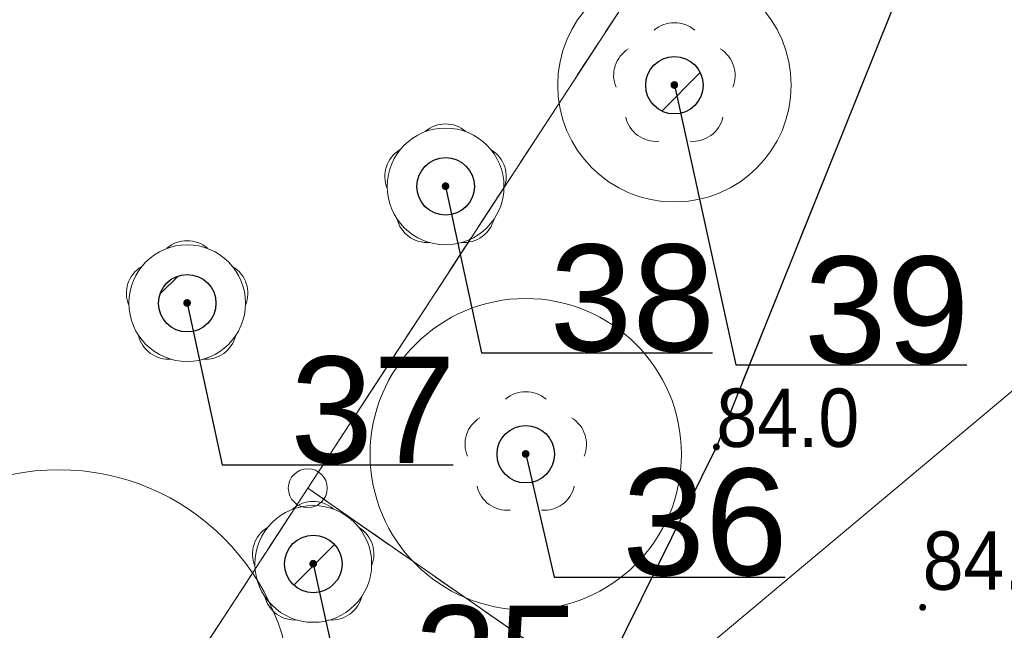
# Model space of a CAD drawing. Header units: metres. Extents: x 6540907 to 6541833, y 5893434 to 5894895.
# Tile 86 of 256: x 6540997 to 6541010, y 5894180 to 5894188. Entities that reach past the tile are written whole.
import ezdxf
from ezdxf import colors
from ezdxf.entities.mleader import LeaderData, LeaderLine
from ezdxf.enums import TextEntityAlignment as Align
from ezdxf.math import Vec2, Vec3

# ---------------------------------------------------------------- set-up
doc = ezdxf.new("R2010")
doc.units = ezdxf.units.M
doc.header["$MEASUREMENT"] = 0
for name, pattern in [('1.5_0.5', [2, 1.5, -0.5]), ('219-500', [0, 0]), ('egug-500', [1, 0.5, -0.5])]:
    doc.linetypes.add(name, pattern=pattern)
doc.layers.get('0').update_dxf_attribs({"color": 2, "linetype": 'CONTINUOUS', "lineweight": 5})
for name, color, linetype, lineweight in [('202-punkt graniczny', 251, 'CONTINUOUS', 9), ('218-kontur użytku gruntowego', 251, 'CONTINUOUS', 9), ('219-działka ewidencyjna', 152, 'CONTINUOUS', 18), ('drzewo liściaste', 251, 'CONTINUOUS', 9), ('jezdnia', 251, 'CONTINUOUS', 9), ('krawężnik', 251, 'CONTINUOUS', 9), ('pikieta naturalna', 251, 'CONTINUOUS', 9), ('pikieta naturalna-Atr2', 251, 'CONTINUOUS', 9), ('pikieta sztuczna', 251, 'CONTINUOUS', 9), ('pikieta sztuczna-Atr2', 251, 'CONTINUOUS', 9), ('przewód elektroenergetyczny podziemny', 251, 'CONTINUOUS', 9), ('z_i_drzewa_liściste_korony', 66, 'CONTINUOUS', 20), ('z_i_drzewa_opis', 7, 'CONTINUOUS', 25)]:
    doc.layers.add(name, color=color, linetype=linetype, lineweight=lineweight)
doc.styles.add('Opisowy', font='arial.ttf')
doc.styles.get("Standard").update_dxf_attribs({"font": 'Arial', "width": 0.75})

# ---------------------------------------------------------------- blocks, each defined once
blk = doc.blocks.new('202')
at = {"color": 0, "linetype": 'Continuous', "lineweight": 0}
blk.add_circle((0, 0), 0.25, dxfattribs=at)
blk = doc.blocks.new('PW01')
at = {"linetype": 'Continuous', "lineweight": 13}
h = blk.add_hatch(color=0, dxfattribs=at)
edge = h.paths.add_edge_path()
edge.add_arc((0, 0), 0.045, 0, 360)
blk = doc.blocks.new('OP021')
at = {"linetype": 'Continuous', "lineweight": 13}
h = blk.add_hatch(color=0, dxfattribs=at)
edge = h.paths.add_edge_path()
edge.add_arc((0, 0), 0.05, 0, 360)
at = {"color": 0, "linetype": 'Continuous', "lineweight": 13}
for centre, start, end in [((0, 0.4), 49.272, 130.728), ((-0.38, 0.124), 121.308, 202.548), ((0.38, 0.124), 337.452, 58.692), ((-0.235, -0.324), 193.221, 274.871), ((0.235, -0.324), 265.129, 346.779)]:
    blk.add_arc(centre, 0.4, start, end, dxfattribs=at)
blk = doc.blocks.new('_None')
blk = doc.blocks.new('punkt')
h = blk.add_hatch()
h.set_pattern_fill('ANSI32', color=256, scale=0.2)
h.set_pattern_definition([(45, (-4781848.87, -5644337.08), (-1.34703841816, 1.34703841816), []), (45, (-4781847.972, -5644337.08), (-1.34703841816, 1.34703841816), [])])
edge = h.paths.add_edge_path()
edge.add_arc((0, 0), 0.243, 0, 360)
blk.add_circle((0, 0), 0.243)

msp = doc.modelspace()

# ---------------------------------------------------------------- linework, layer by layer
at = {"layer": '218-kontur użytku gruntowego', "linetype": 'egug-500', "lineweight": 18, "flags": 128}
for points in [[(6541015.38, 5894204.438), (6541000.71, 5894181.968)], [(6541000.71, 5894181.968), (6541015.38, 5894204.438)], [(6541000.71, 5894181.968), (6540986.55, 5894160.228)], [(6540986.55, 5894160.228), (6541000.71, 5894181.968)], [(6541036.25, 5894157.268), (6541000.71, 5894181.968)], [(6541000.71, 5894181.968), (6541036.25, 5894157.268)]]:
    msp.add_lwpolyline(points, dxfattribs=at)
at = {"layer": '219-działka ewidencyjna', "linetype": '219-500', "lineweight": 18, "flags": 128}
for points in [[(6541018.98, 5894209.948), (6541000.71, 5894181.968)], [(6541000.71, 5894181.968), (6540986.55, 5894160.228)], [(6541000.71, 5894181.968), (6541036.25, 5894157.268)]]:
    msp.add_lwpolyline(points, dxfattribs=at)
at = {"layer": 'jezdnia', "linetype": '1.5_0.5', "lineweight": 18, "flags": 128}
msp.add_lwpolyline([(6540921.23, 5894108.338), (6540924.81, 5894104.958), (6540929.08, 5894109.478), (6540942.44, 5894123.308), (6540948.83, 5894127.078), (6540957.35, 5894132.048), (6540959.24, 5894133.098), (6540967.4, 5894137.838), (6540969.59, 5894139.138), (6540972.14, 5894140.538), (6540973.93, 5894141.538), (6540977.19, 5894143.428), (6540983.03, 5894147.318), (6540987.16, 5894150.868), (6540988.5, 5894152.208), (6540993.97, 5894157.658), (6540998.31, 5894162.568), (6541001.31, 5894166.758), (6541002.44, 5894168.378), (6541003.89, 5894170.388), (6541005.24, 5894171.608), (6541007.68, 5894172.528), (6541010.72, 5894172.898), (6541014.25, 5894172.258), (6541018.77, 5894170.458), (6541020.68, 5894172.438), (6541015.79, 5894177.148), (6541014.35, 5894179.378), (6541014.44, 5894181.898), (6541015.79, 5894183.468), (6541031.2, 5894193.128), (6541029.11, 5894195.978), (6541014.27, 5894187.548), (6541013.09, 5894187.658), (6541012.73, 5894188.688), (6541014.9, 5894195.438), (6541015.56, 5894197.168), (6541016.28, 5894198.878), (6541018.17, 5894202.358), (6541014.81, 5894204.068), (6541010.45, 5894193.678), (6541005.96, 5894182.498), (6541002.87, 5894176.248), (6540997.93, 5894168.668), (6540994.91, 5894164.648), (6540988.4, 5894157.578), (6540982.23, 5894151.808), (6540975.63, 5894147.188), (6540966.12, 5894141.668), (6540958.27, 5894137.338), (6540948.75, 5894131.828), (6540936.8, 5894124.378), (6540932.82, 5894121.338)], close=True, dxfattribs=at)
at = {"layer": 'krawężnik', "linetype": 'Continuous', "lineweight": 25, "flags": 128}
msp.add_lwpolyline([(6541014.81, 5894204.068), (6541010.45, 5894193.678), (6541005.96, 5894182.498), (6541002.87, 5894176.248), (6540997.93, 5894168.668), (6540994.91, 5894164.648), (6540988.4, 5894157.578), (6540982.23, 5894151.808), (6540975.63, 5894147.188), (6540966.12, 5894141.668), (6540958.27, 5894137.338)], dxfattribs=at)
at = {"layer": 'przewód elektroenergetyczny podziemny', "linetype": 'Continuous', "lineweight": 18, "flags": 128}
msp.add_lwpolyline([(6540949.3, 5894132.378), (6540983.91, 5894154.938), (6540995.37, 5894166.578), (6541000.93, 5894175.818), (6541019.64, 5894191.498)], dxfattribs=at)
at = {"layer": 'z_i_drzewa_liściste_korony', "linetype": 'Continuous'}
for centre, radius in [((6541005.421, 5894187.145), 1.5), ((6541002.481, 5894185.845), 0.75), ((6540999.161, 5894184.345), 0.75), ((6541003.511, 5894182.405), 2), ((6540997.511, 5894179.205), 3), ((6541000.781, 5894180.995), 0.75)]:
    msp.add_circle(centre, radius, dxfattribs=at)

# ---------------------------------------------------------------- block references
at = {"layer": '202-punkt graniczny', "linetype": 'Continuous', "lineweight": 18}
msp.add_blockref('202', (6541000.71, 5894181.968), dxfattribs=at)
at = {"layer": 'drzewo liściaste', "linetype": 'Continuous', "lineweight": 18}
for p in [(6541005.42, 5894187.148), (6541005.42, 5894187.148), (6541005.42, 5894187.148), (6541002.48, 5894185.848), (6541002.48, 5894185.848), (6541002.48, 5894185.848), (6540999.16, 5894184.348), (6540999.16, 5894184.348), (6540999.16, 5894184.348), (6541003.51, 5894182.408), (6541003.51, 5894182.408), (6541003.51, 5894182.408), (6541000.78, 5894180.998), (6541000.78, 5894180.998), (6541000.78, 5894180.998)]:
    msp.add_blockref('OP021', p, dxfattribs=at)
at = {"layer": 'pikieta naturalna', "linetype": 'Continuous', "lineweight": 13}
msp.add_blockref('PW01', (6541005.96, 5894182.498), dxfattribs=at)
at = {"layer": 'pikieta sztuczna', "linetype": 'Continuous', "lineweight": 13}
msp.add_blockref('PW01', (6541008.61, 5894180.438), dxfattribs=at)
at = {"layer": 'z_i_drzewa_opis', "ltscale": 0.01, "xscale": 1.520278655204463, "yscale": 1.520278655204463, "zscale": 1.520278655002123}
for p in [(6541005.421, 5894187.145), (6541002.481, 5894185.845), (6540999.161, 5894184.345), (6541003.511, 5894182.405), (6541000.781, 5894180.995)]:
    msp.add_blockref('punkt', p, dxfattribs=at)

# ---------------------------------------------------------------- texts
at = {"layer": 'pikieta naturalna-Atr2', "width": 0.9}
msp.add_text('84.0', height=0.75, dxfattribs=at).set_placement((6541005.96, 5894182.498))
at = {"layer": 'pikieta sztuczna-Atr2', "width": 0.9}
msp.add_text('84.10', height=0.75, dxfattribs=at).set_placement((6541008.61, 5894180.438), align=Align.BOTTOM_LEFT)

# ---------------------------------------------------------------- leaders
at = {"layer": 'z_i_drzewa_opis'}
ml = msp.add_multileader_mtext('Standard', dxfattribs=at)
ml.set_content('39', color=256, style='Opisowy')
ml.set_leader_properties()
ml.set_arrow_properties(name='NONE')
ml.build(insert=Vec2(0, 0))
ml.multileader.update_dxf_attribs({"has_dogleg": 0, "text_left_attachment_type": 6, "text_right_attachment_type": 5, "text_top_attachment_type": 0, "text_bottom_attachment_type": 0, "dogleg_length": 1.914, "arrow_head_size": 7.005})
ctx = ml.context
ctx.base_point, ctx.char_height, ctx.arrow_head_size, ctx.landing_gap_size, ctx.plane_origin = Vec3(6541006.21, 5894183.553), 1.3683, 7.005, 0.876, Vec3(6540998.838, 5894179.169)
ctx.left_attachment, ctx.right_attachment, ctx.attachment_type = 6, 5, 2
notes = []
notes.append((ctx, [(1, (1, 1, 0), (6541003.169, 5894183.553), (1, 0), 3.041, [(0, [(6541005.421, 5894187.145), (6541006.21, 5894183.553), (6541006.21, 5894183.553), (6541006.21, 5894183.553), (6541006.21, 5894183.553), (6541006.21, 5894183.553), (6541006.21, 5894183.553), (6541006.21, 5894183.553), (6541006.21, 5894183.553), (6541006.21, 5894183.553), (6541006.21, 5894183.553), (6541006.21, 5894183.553), (6541006.21, 5894183.553), (6541006.21, 5894183.553), (6541006.21, 5894183.553), (6541006.21, 5894183.553), (6541006.21, 5894183.553), (6541006.21, 5894183.553), (6541006.21, 5894183.553), (6541006.21, 5894183.553), (6541006.21, 5894183.553), (6541006.21, 5894183.553), (6541006.21, 5894183.553), (6541006.21, 5894183.553), (6541006.21, 5894183.553), (6541006.21, 5894183.553), (6541006.21, 5894183.553), (6541006.21, 5894183.553), (6541006.21, 5894183.553), (6541006.21, 5894183.553), (6541006.21, 5894183.553), (6541006.21, 5894183.553), (6541006.21, 5894183.553), (6541006.21, 5894183.553), (6541006.21, 5894183.553), (6541006.21, 5894183.553), (6541006.21, 5894183.553), (6541006.21, 5894183.553), (6541006.21, 5894183.553), (6541006.21, 5894183.553), (6541006.21, 5894183.553), (6541006.21, 5894183.553), (6541006.21, 5894183.553), (6541006.21, 5894183.553), (6541006.21, 5894183.553), (6541006.21, 5894183.553), (6541006.21, 5894183.553), (6541006.21, 5894183.553), (6541006.21, 5894183.553), (6541006.21, 5894183.553), (6541006.21, 5894183.553), (6541006.21, 5894183.553), (6541006.21, 5894183.553), (6541006.21, 5894183.553), (6541006.21, 5894183.553), (6541006.21, 5894183.553), (6541006.21, 5894183.553), (6541006.21, 5894183.553), (6541006.21, 5894183.553), (6541006.21, 5894183.553), (6541006.21, 5894183.553), (6541006.21, 5894183.553), (6541006.21, 5894183.553), (6541006.21, 5894183.553), (6541006.21, 5894183.553), (6541006.21, 5894183.553), (6541006.21, 5894183.553), (6541006.21, 5894183.553), (6541006.21, 5894183.553), (6541006.21, 5894183.553), (6541006.21, 5894183.553), (6541006.21, 5894183.553), (6541006.21, 5894183.553), (6541006.21, 5894183.553), (6541006.21, 5894183.553), (6541006.21, 5894183.553), (6541006.21, 5894183.553), (6541006.21, 5894183.553), (6541006.21, 5894183.553), (6541006.21, 5894183.553), (6541006.21, 5894183.553), (6541006.21, 5894183.553), (6541006.21, 5894183.553), (6541006.21, 5894183.553), (6541006.21, 5894183.553), (6541006.21, 5894183.553), (6541006.21, 5894183.553), (6541006.21, 5894183.553), (6541006.21, 5894183.553), (6541006.21, 5894183.553), (6541006.21, 5894183.553), (6541006.21, 5894183.553), (6541006.21, 5894183.553), (6541006.21, 5894183.553), (6541006.21, 5894183.553), (6541006.21, 5894183.553), (6541006.21, 5894183.553), (6541006.21, 5894183.553), (6541006.21, 5894183.553), (6541006.21, 5894183.553), (6541006.21, 5894183.553), (6541006.21, 5894183.553), (6541006.21, 5894183.553), (6541006.21, 5894183.553), (6541006.21, 5894183.553), (6541006.21, 5894183.553), (6541006.21, 5894183.553), (6541006.21, 5894183.553), (6541006.21, 5894183.553), (6541006.21, 5894183.553), (6541006.21, 5894183.553), (6541006.21, 5894183.553), (6541006.21, 5894183.553), (6541006.21, 5894183.553), (6541006.21, 5894183.553), (6541006.21, 5894183.553), (6541006.21, 5894183.553), (6541006.21, 5894183.553), (6541006.21, 5894183.553), (6541006.21, 5894183.553), (6541006.21, 5894183.553), (6541006.21, 5894183.553), (6541006.21, 5894183.553), (6541006.21, 5894183.553), (6541006.21, 5894183.553), (6541006.21, 5894183.553)], 256, [])])]))
ctx.mtext.insert, ctx.mtext.flow_direction = Vec3(6541007.085, 5894184.945), 5
ml = msp.add_multileader_mtext('Standard', dxfattribs=at)
ml.set_content('38', color=256, style='Opisowy')
ml.set_leader_properties()
ml.set_arrow_properties(name='NONE')
ml.build(insert=Vec2(0, 0))
ml.multileader.update_dxf_attribs({"has_dogleg": 0, "text_left_attachment_type": 6, "text_right_attachment_type": 5, "text_top_attachment_type": 0, "text_bottom_attachment_type": 0, "dogleg_length": 1.914, "arrow_head_size": 7.005})
ctx = ml.context
ctx.base_point, ctx.char_height, ctx.arrow_head_size, ctx.landing_gap_size, ctx.plane_origin = Vec3(6541002.941, 5894183.706), 1.3683, 7.005, 0.876, Vec3(6540995.898, 5894177.869)
ctx.left_attachment, ctx.right_attachment, ctx.attachment_type = 6, 5, 2
notes.append((ctx, [(1, (1, 1, 0), (6540999.901, 5894183.706), (1, 0), 3.041, [(0, [(6541002.481, 5894185.845), (6541002.941, 5894183.706), (6541002.941, 5894183.706), (6541002.941, 5894183.706), (6541002.941, 5894183.706), (6541002.941, 5894183.706), (6541002.941, 5894183.706), (6541002.941, 5894183.706), (6541002.941, 5894183.706), (6541002.941, 5894183.706), (6541002.941, 5894183.706), (6541002.941, 5894183.706), (6541002.941, 5894183.706), (6541002.941, 5894183.706), (6541002.941, 5894183.706), (6541002.941, 5894183.706), (6541002.941, 5894183.706), (6541002.941, 5894183.706), (6541002.941, 5894183.706), (6541002.941, 5894183.706), (6541002.941, 5894183.706), (6541002.941, 5894183.706), (6541002.941, 5894183.706), (6541002.941, 5894183.706), (6541002.941, 5894183.706), (6541002.941, 5894183.706), (6541002.941, 5894183.706), (6541002.941, 5894183.706), (6541002.941, 5894183.706), (6541002.941, 5894183.706), (6541002.941, 5894183.706), (6541002.941, 5894183.706), (6541002.941, 5894183.706), (6541002.941, 5894183.706), (6541002.941, 5894183.706), (6541002.941, 5894183.706), (6541002.941, 5894183.706), (6541002.941, 5894183.706), (6541002.941, 5894183.706), (6541002.941, 5894183.706), (6541002.941, 5894183.706), (6541002.941, 5894183.706), (6541002.941, 5894183.706), (6541002.941, 5894183.706), (6541002.941, 5894183.706), (6541002.941, 5894183.706), (6541002.941, 5894183.706), (6541002.941, 5894183.706), (6541002.941, 5894183.706), (6541002.941, 5894183.706), (6541002.941, 5894183.706), (6541002.941, 5894183.706), (6541002.941, 5894183.706), (6541002.941, 5894183.706), (6541002.941, 5894183.706), (6541002.941, 5894183.706), (6541002.941, 5894183.706), (6541002.941, 5894183.706), (6541002.941, 5894183.706), (6541002.941, 5894183.706), (6541002.941, 5894183.706), (6541002.941, 5894183.706), (6541002.941, 5894183.706), (6541002.941, 5894183.706), (6541002.941, 5894183.706), (6541002.941, 5894183.706), (6541002.941, 5894183.706), (6541002.941, 5894183.706), (6541002.941, 5894183.706), (6541002.941, 5894183.706), (6541002.941, 5894183.706), (6541002.941, 5894183.706), (6541002.941, 5894183.706), (6541002.941, 5894183.706), (6541002.941, 5894183.706), (6541002.941, 5894183.706), (6541002.941, 5894183.706), (6541002.941, 5894183.706), (6541002.941, 5894183.706), (6541002.941, 5894183.706), (6541002.941, 5894183.706), (6541002.941, 5894183.706), (6541002.941, 5894183.706), (6541002.941, 5894183.706), (6541002.941, 5894183.706), (6541002.941, 5894183.706), (6541002.941, 5894183.706), (6541002.941, 5894183.706), (6541002.941, 5894183.706), (6541002.941, 5894183.706), (6541002.941, 5894183.706), (6541002.941, 5894183.706), (6541002.941, 5894183.706), (6541002.941, 5894183.706), (6541002.941, 5894183.706), (6541002.941, 5894183.706), (6541002.941, 5894183.706), (6541002.941, 5894183.706), (6541002.941, 5894183.706), (6541002.941, 5894183.706), (6541002.941, 5894183.706), (6541002.941, 5894183.706), (6541002.941, 5894183.706), (6541002.941, 5894183.706), (6541002.941, 5894183.706), (6541002.941, 5894183.706), (6541002.941, 5894183.706), (6541002.941, 5894183.706), (6541002.941, 5894183.706), (6541002.941, 5894183.706), (6541002.941, 5894183.706), (6541002.941, 5894183.706), (6541002.941, 5894183.706), (6541002.941, 5894183.706), (6541002.941, 5894183.706), (6541002.941, 5894183.706), (6541002.941, 5894183.706), (6541002.941, 5894183.706), (6541002.941, 5894183.706), (6541002.941, 5894183.706), (6541002.941, 5894183.706), (6541002.941, 5894183.706), (6541002.941, 5894183.706), (6541002.941, 5894183.706), (6541002.941, 5894183.706), (6541002.941, 5894183.706)], 256, [])])]))
ctx.mtext.insert, ctx.mtext.flow_direction = Vec3(6541003.817, 5894185.099), 5
ml = msp.add_multileader_mtext('Standard', dxfattribs=at)
ml.set_content('37', color=256, style='Opisowy')
ml.set_leader_properties()
ml.set_arrow_properties(name='NONE')
ml.build(insert=Vec2(0, 0))
ml.multileader.update_dxf_attribs({"has_dogleg": 0, "text_left_attachment_type": 6, "text_right_attachment_type": 5, "text_top_attachment_type": 0, "text_bottom_attachment_type": 0, "dogleg_length": 1.914, "arrow_head_size": 7.005})
ctx = ml.context
ctx.base_point, ctx.char_height, ctx.arrow_head_size, ctx.landing_gap_size, ctx.plane_origin = Vec3(6540999.609, 5894182.267), 1.3683, 7.005, 0.876, Vec3(6540992.578, 5894176.369)
ctx.left_attachment, ctx.right_attachment, ctx.attachment_type = 6, 5, 2
notes.append((ctx, [(1, (1, 1, 0), (6540996.569, 5894182.267), (1, 0), 3.041, [(0, [(6540999.161, 5894184.345), (6540999.609, 5894182.267), (6540999.609, 5894182.267), (6540999.609, 5894182.267), (6540999.609, 5894182.267), (6540999.609, 5894182.267), (6540999.609, 5894182.267), (6540999.609, 5894182.267), (6540999.609, 5894182.267), (6540999.609, 5894182.267), (6540999.609, 5894182.267), (6540999.609, 5894182.267), (6540999.609, 5894182.267), (6540999.609, 5894182.267), (6540999.609, 5894182.267), (6540999.609, 5894182.267), (6540999.609, 5894182.267), (6540999.609, 5894182.267), (6540999.609, 5894182.267), (6540999.609, 5894182.267), (6540999.609, 5894182.267), (6540999.609, 5894182.267), (6540999.609, 5894182.267), (6540999.609, 5894182.267), (6540999.609, 5894182.267), (6540999.609, 5894182.267), (6540999.609, 5894182.267), (6540999.609, 5894182.267), (6540999.609, 5894182.267), (6540999.609, 5894182.267), (6540999.609, 5894182.267), (6540999.609, 5894182.267), (6540999.609, 5894182.267), (6540999.609, 5894182.267), (6540999.609, 5894182.267), (6540999.609, 5894182.267), (6540999.609, 5894182.267), (6540999.609, 5894182.267), (6540999.609, 5894182.267), (6540999.609, 5894182.267), (6540999.609, 5894182.267), (6540999.609, 5894182.267), (6540999.609, 5894182.267), (6540999.609, 5894182.267), (6540999.609, 5894182.267), (6540999.609, 5894182.267), (6540999.609, 5894182.267), (6540999.609, 5894182.267), (6540999.609, 5894182.267), (6540999.609, 5894182.267), (6540999.609, 5894182.267), (6540999.609, 5894182.267), (6540999.609, 5894182.267), (6540999.609, 5894182.267), (6540999.609, 5894182.267), (6540999.609, 5894182.267), (6540999.609, 5894182.267), (6540999.609, 5894182.267), (6540999.609, 5894182.267), (6540999.609, 5894182.267), (6540999.609, 5894182.267), (6540999.609, 5894182.267), (6540999.609, 5894182.267), (6540999.609, 5894182.267), (6540999.609, 5894182.267), (6540999.609, 5894182.267), (6540999.609, 5894182.267), (6540999.609, 5894182.267), (6540999.609, 5894182.267), (6540999.609, 5894182.267), (6540999.609, 5894182.267), (6540999.609, 5894182.267), (6540999.609, 5894182.267), (6540999.609, 5894182.267), (6540999.609, 5894182.267), (6540999.609, 5894182.267), (6540999.609, 5894182.267), (6540999.609, 5894182.267), (6540999.609, 5894182.267), (6540999.609, 5894182.267), (6540999.609, 5894182.267), (6540999.609, 5894182.267), (6540999.609, 5894182.267), (6540999.609, 5894182.267), (6540999.609, 5894182.267), (6540999.609, 5894182.267), (6540999.609, 5894182.267), (6540999.609, 5894182.267), (6540999.609, 5894182.267), (6540999.609, 5894182.267), (6540999.609, 5894182.267), (6540999.609, 5894182.267), (6540999.609, 5894182.267), (6540999.609, 5894182.267), (6540999.609, 5894182.267), (6540999.609, 5894182.267), (6540999.609, 5894182.267), (6540999.609, 5894182.267), (6540999.609, 5894182.267), (6540999.609, 5894182.267), (6540999.609, 5894182.267), (6540999.609, 5894182.267), (6540999.609, 5894182.267), (6540999.609, 5894182.267), (6540999.609, 5894182.267), (6540999.609, 5894182.267), (6540999.609, 5894182.267), (6540999.609, 5894182.267), (6540999.609, 5894182.267), (6540999.609, 5894182.267), (6540999.609, 5894182.267), (6540999.609, 5894182.267), (6540999.609, 5894182.267), (6540999.609, 5894182.267), (6540999.609, 5894182.267), (6540999.609, 5894182.267), (6540999.609, 5894182.267), (6540999.609, 5894182.267), (6540999.609, 5894182.267), (6540999.609, 5894182.267), (6540999.609, 5894182.267), (6540999.609, 5894182.267), (6540999.609, 5894182.267), (6540999.609, 5894182.267), (6540999.609, 5894182.267), (6540999.609, 5894182.267)], 256, [])])]))
ctx.mtext.insert, ctx.mtext.flow_direction = Vec3(6541000.485, 5894183.659), 5
ml = msp.add_multileader_mtext('Standard', dxfattribs=at)
ml.set_content('36', color=256, style='Opisowy')
ml.set_leader_properties()
ml.set_arrow_properties(name='NONE')
ml.build(insert=Vec2(0, 0))
ml.multileader.update_dxf_attribs({"has_dogleg": 0, "text_left_attachment_type": 6, "text_right_attachment_type": 5, "text_top_attachment_type": 0, "text_bottom_attachment_type": 0, "dogleg_length": 1.914, "arrow_head_size": 7.005})
ctx = ml.context
ctx.base_point, ctx.char_height, ctx.arrow_head_size, ctx.landing_gap_size, ctx.plane_origin = Vec3(6541003.874, 5894180.827), 1.3683, 7.005, 0.876, Vec3(6540996.928, 5894174.429)
ctx.left_attachment, ctx.right_attachment, ctx.attachment_type = 6, 5, 2
notes.append((ctx, [(1, (1, 1, 0), (6541000.834, 5894180.827), (1, 0), 3.041, [(0, [(6541003.511, 5894182.405), (6541003.874, 5894180.827), (6541003.874, 5894180.827), (6541003.874, 5894180.827), (6541003.874, 5894180.827), (6541003.874, 5894180.827), (6541003.874, 5894180.827), (6541003.874, 5894180.827), (6541003.874, 5894180.827), (6541003.874, 5894180.827), (6541003.874, 5894180.827), (6541003.874, 5894180.827), (6541003.874, 5894180.827), (6541003.874, 5894180.827), (6541003.874, 5894180.827), (6541003.874, 5894180.827), (6541003.874, 5894180.827), (6541003.874, 5894180.827), (6541003.874, 5894180.827), (6541003.874, 5894180.827), (6541003.874, 5894180.827), (6541003.874, 5894180.827), (6541003.874, 5894180.827), (6541003.874, 5894180.827), (6541003.874, 5894180.827), (6541003.874, 5894180.827), (6541003.874, 5894180.827), (6541003.874, 5894180.827), (6541003.874, 5894180.827), (6541003.874, 5894180.827), (6541003.874, 5894180.827), (6541003.874, 5894180.827), (6541003.874, 5894180.827), (6541003.874, 5894180.827), (6541003.874, 5894180.827), (6541003.874, 5894180.827), (6541003.874, 5894180.827), (6541003.874, 5894180.827), (6541003.874, 5894180.827), (6541003.874, 5894180.827), (6541003.874, 5894180.827), (6541003.874, 5894180.827), (6541003.874, 5894180.827), (6541003.874, 5894180.827), (6541003.874, 5894180.827), (6541003.874, 5894180.827), (6541003.874, 5894180.827), (6541003.874, 5894180.827), (6541003.874, 5894180.827), (6541003.874, 5894180.827), (6541003.874, 5894180.827), (6541003.874, 5894180.827), (6541003.874, 5894180.827), (6541003.874, 5894180.827), (6541003.874, 5894180.827), (6541003.874, 5894180.827), (6541003.874, 5894180.827), (6541003.874, 5894180.827), (6541003.874, 5894180.827), (6541003.874, 5894180.827), (6541003.874, 5894180.827), (6541003.874, 5894180.827), (6541003.874, 5894180.827), (6541003.874, 5894180.827), (6541003.874, 5894180.827), (6541003.874, 5894180.827), (6541003.874, 5894180.827), (6541003.874, 5894180.827), (6541003.874, 5894180.827), (6541003.874, 5894180.827), (6541003.874, 5894180.827), (6541003.874, 5894180.827), (6541003.874, 5894180.827), (6541003.874, 5894180.827), (6541003.874, 5894180.827), (6541003.874, 5894180.827), (6541003.874, 5894180.827), (6541003.874, 5894180.827), (6541003.874, 5894180.827), (6541003.874, 5894180.827), (6541003.874, 5894180.827), (6541003.874, 5894180.827), (6541003.874, 5894180.827), (6541003.874, 5894180.827), (6541003.874, 5894180.827), (6541003.874, 5894180.827), (6541003.874, 5894180.827), (6541003.874, 5894180.827), (6541003.874, 5894180.827), (6541003.874, 5894180.827), (6541003.874, 5894180.827), (6541003.874, 5894180.827), (6541003.874, 5894180.827), (6541003.874, 5894180.827), (6541003.874, 5894180.827), (6541003.874, 5894180.827), (6541003.874, 5894180.827), (6541003.874, 5894180.827), (6541003.874, 5894180.827), (6541003.874, 5894180.827), (6541003.874, 5894180.827), (6541003.874, 5894180.827), (6541003.874, 5894180.827), (6541003.874, 5894180.827), (6541003.874, 5894180.827), (6541003.874, 5894180.827), (6541003.874, 5894180.827), (6541003.874, 5894180.827), (6541003.874, 5894180.827), (6541003.874, 5894180.827), (6541003.874, 5894180.827), (6541003.874, 5894180.827), (6541003.874, 5894180.827), (6541003.874, 5894180.827), (6541003.874, 5894180.827), (6541003.874, 5894180.827), (6541003.874, 5894180.827), (6541003.874, 5894180.827), (6541003.874, 5894180.827), (6541003.874, 5894180.827), (6541003.874, 5894180.827), (6541003.874, 5894180.827), (6541003.874, 5894180.827), (6541003.874, 5894180.827), (6541003.874, 5894180.827), (6541003.874, 5894180.827)], 256, [])])]))
ctx.mtext.insert, ctx.mtext.flow_direction = Vec3(6541004.75, 5894182.22), 5
ml = msp.add_multileader_mtext('Standard', dxfattribs=at)
ml.set_content('35', color=256, style='Opisowy')
ml.set_leader_properties()
ml.set_arrow_properties(name='NONE')
ml.build(insert=Vec2(0, 0))
ml.multileader.update_dxf_attribs({"has_dogleg": 0, "text_left_attachment_type": 6, "text_right_attachment_type": 5, "text_top_attachment_type": 0, "text_bottom_attachment_type": 0, "dogleg_length": 1.914, "arrow_head_size": 7.005})
ctx = ml.context
ctx.base_point, ctx.char_height, ctx.arrow_head_size, ctx.landing_gap_size, ctx.plane_origin = Vec3(6541001.209, 5894179.068), 1.3683, 7.005, 0.876, Vec3(6540994.198, 5894173.019)
ctx.left_attachment, ctx.right_attachment, ctx.attachment_type = 6, 5, 2
notes.append((ctx, [(1, (1, 1, 0), (6540998.168, 5894179.068), (1, 0), 3.041, [(0, [(6541000.781, 5894180.995), (6541001.209, 5894179.068), (6541001.209, 5894179.068), (6541001.209, 5894179.068), (6541001.209, 5894179.068), (6541001.209, 5894179.068), (6541001.209, 5894179.068), (6541001.209, 5894179.068), (6541001.209, 5894179.068), (6541001.209, 5894179.068), (6541001.209, 5894179.068), (6541001.209, 5894179.068), (6541001.209, 5894179.068), (6541001.209, 5894179.068), (6541001.209, 5894179.068), (6541001.209, 5894179.068), (6541001.209, 5894179.068), (6541001.209, 5894179.068), (6541001.209, 5894179.068), (6541001.209, 5894179.068), (6541001.209, 5894179.068), (6541001.209, 5894179.068), (6541001.209, 5894179.068), (6541001.209, 5894179.068), (6541001.209, 5894179.068), (6541001.209, 5894179.068), (6541001.209, 5894179.068), (6541001.209, 5894179.068), (6541001.209, 5894179.068), (6541001.209, 5894179.068), (6541001.209, 5894179.068), (6541001.209, 5894179.068), (6541001.209, 5894179.068), (6541001.209, 5894179.068), (6541001.209, 5894179.068), (6541001.209, 5894179.068), (6541001.209, 5894179.068), (6541001.209, 5894179.068), (6541001.209, 5894179.068), (6541001.209, 5894179.068), (6541001.209, 5894179.068), (6541001.209, 5894179.068), (6541001.209, 5894179.068), (6541001.209, 5894179.068), (6541001.209, 5894179.068), (6541001.209, 5894179.068), (6541001.209, 5894179.068), (6541001.209, 5894179.068), (6541001.209, 5894179.068), (6541001.209, 5894179.068), (6541001.209, 5894179.068), (6541001.209, 5894179.068), (6541001.209, 5894179.068), (6541001.209, 5894179.068), (6541001.209, 5894179.068), (6541001.209, 5894179.068), (6541001.209, 5894179.068), (6541001.209, 5894179.068), (6541001.209, 5894179.068), (6541001.209, 5894179.068), (6541001.209, 5894179.068), (6541001.209, 5894179.068), (6541001.209, 5894179.068), (6541001.209, 5894179.068), (6541001.209, 5894179.068), (6541001.209, 5894179.068), (6541001.209, 5894179.068), (6541001.209, 5894179.068), (6541001.209, 5894179.068), (6541001.209, 5894179.068), (6541001.209, 5894179.068), (6541001.209, 5894179.068), (6541001.209, 5894179.068), (6541001.209, 5894179.068), (6541001.209, 5894179.068), (6541001.209, 5894179.068), (6541001.209, 5894179.068), (6541001.209, 5894179.068), (6541001.209, 5894179.068), (6541001.209, 5894179.068), (6541001.209, 5894179.068), (6541001.209, 5894179.068), (6541001.209, 5894179.068), (6541001.209, 5894179.068), (6541001.209, 5894179.068), (6541001.209, 5894179.068), (6541001.209, 5894179.068), (6541001.209, 5894179.068), (6541001.209, 5894179.068), (6541001.209, 5894179.068), (6541001.209, 5894179.068), (6541001.209, 5894179.068), (6541001.209, 5894179.068), (6541001.209, 5894179.068), (6541001.209, 5894179.068), (6541001.209, 5894179.068), (6541001.209, 5894179.068), (6541001.209, 5894179.068), (6541001.209, 5894179.068), (6541001.209, 5894179.068), (6541001.209, 5894179.068), (6541001.209, 5894179.068), (6541001.209, 5894179.068), (6541001.209, 5894179.068), (6541001.209, 5894179.068), (6541001.209, 5894179.068), (6541001.209, 5894179.068), (6541001.209, 5894179.068), (6541001.209, 5894179.068), (6541001.209, 5894179.068), (6541001.209, 5894179.068), (6541001.209, 5894179.068), (6541001.209, 5894179.068), (6541001.209, 5894179.068), (6541001.209, 5894179.068), (6541001.209, 5894179.068), (6541001.209, 5894179.068), (6541001.209, 5894179.068), (6541001.209, 5894179.068), (6541001.209, 5894179.068), (6541001.209, 5894179.068), (6541001.209, 5894179.068), (6541001.209, 5894179.068), (6541001.209, 5894179.068), (6541001.209, 5894179.068), (6541001.209, 5894179.068)], 256, [])])]))
ctx.mtext.insert, ctx.mtext.flow_direction = Vec3(6541002.084, 5894180.461), 5
for ctx, leaders in notes:
    for number, flags, end, landing, length, lines in leaders:
        leader = LeaderData()
        leader.index, (leader.has_last_leader_line, leader.has_dogleg_vector, leader.attachment_direction) = number, flags
        leader.last_leader_point, leader.dogleg_vector, leader.dogleg_length = Vec3(end), Vec3(landing), length
        for number, points, colour, breaks in lines:
            line = LeaderLine()
            line.index, line.vertices, line.color, line.breaks = number, Vec3.list(points), colors.encode_raw_color(colour), breaks
            leader.lines.append(line)
        ctx.leaders.append(leader)

doc.saveas('drawing.dxf')
